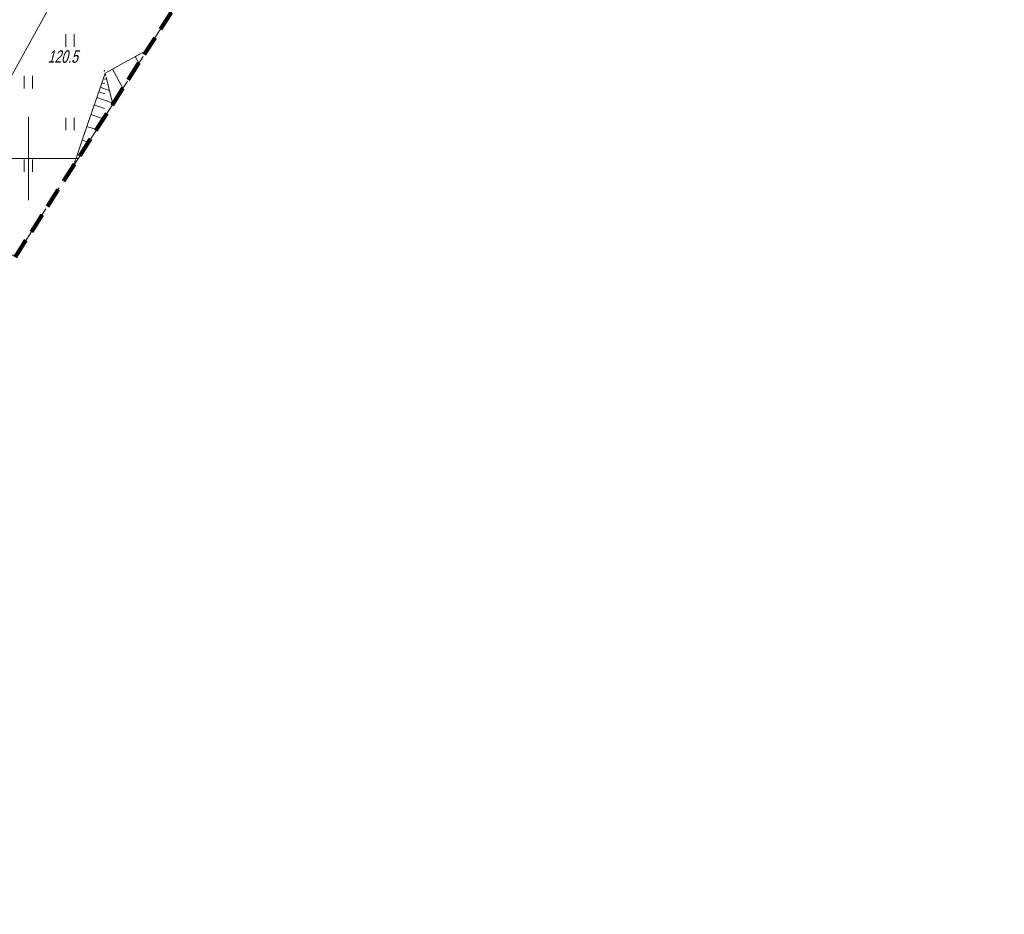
# Model space of a CAD drawing. Extents: x 7463256 to 7464485, y 5957341 to 5958260.
# Tile 115 of 256: x 7463749 to 7463808, y 5957455 to 5957508. Entities that reach past the tile are written whole.
import ezdxf

# ---------------------------------------------------------------- set-up
doc = ezdxf.new("R2010")
doc.units = 0
doc.header["$MEASUREMENT"] = 0
for name, pattern in [('4', [1.8, 1.2, -0.6]), ('mz1.0_0.5', [1.5, 1, -0.5]), ('mz1.25_0.5', [1.75, 1.25, -0.5])]:
    doc.linetypes.add(name, pattern=pattern)
doc.layers.get('0').update_dxf_attribs({"color": 2, "linetype": 'CONTINUOUS', "lineweight": 5})
for name, color, linetype in [('000 Inne (niezydentyfikowane)', 7, 'CONTINUOUS'), ('Obszar opracowania', 7, 'CONTINUOUS'), ('przewód wodociągowy (linia)', 7, 'CONTINUOUS'), ('punkt wysokościowy naturalny', 7, 'CONTINUOUS'), ('punkt wysokościowy naturalny-Atr2', 7, 'CONTINUOUS'), ('skarpa nieumocniona (powierzchnia)', 7, 'CONTINUOUS'), ('trawnik (powierzchnia)', 7, 'CONTINUOUS'), ('trawnik (powierzchnia) - symbol', 7, 'CONTINUOUS'), ('Wstawianie ramki sekcyjnej z opisem', 7, 'CONTINUOUS')]:
    doc.layers.add(name, color=color, linetype=linetype)
doc.styles.get("Standard").update_dxf_attribs({"font": 'txt', "width": 0.75})

# ---------------------------------------------------------------- blocks, each defined once
blk = doc.blocks.new('PW01')
at = {"linetype": 'Continuous', "lineweight": 13}
h = blk.add_hatch(color=0, dxfattribs=at)
edge = h.paths.add_edge_path()
edge.add_arc((0, 0), 0.045, 0, 360)
blk = doc.blocks.new('TU04')
at = {"color": 0, "linetype": 'Continuous', "lineweight": 13}
for p, q in [((0, 0), (0, 0.75)), ((0.5, 0), (0.5, 0.75))]:
    blk.add_line(p, q, dxfattribs=at)

msp = doc.modelspace()

# ---------------------------------------------------------------- linework, layer by layer
at = {"layer": '000 Inne (niezydentyfikowane)', "color": 7, "linetype": 'Continuous', "lineweight": 13}
for p, q in [((7463756.4, 5957506.1), (7463756.612, 5957505.711)), ((7463755.03, 5957505.35), (7463755.654, 5957504.209)), ((7463754.48, 5957504.79), (7463754.68, 5957504.72)), ((7463754.57, 5957505.06), (7463754.59, 5957505.05)), ((7463754.3, 5957504.27), (7463754.84, 5957504.08)), ((7463754.39, 5957504.53), (7463754.58, 5957504.47)), ((7463754.09, 5957503.66), (7463755.02, 5957503.34)), ((7463754.21, 5957504), (7463754.57, 5957503.88)), ((7463753.94, 5957503.21), (7463754.55, 5957503)), ((7463753.74, 5957502.64), (7463754.489, 5957502.381)), ((7463753.5, 5957501.92), (7463754.071, 5957501.724)), ((7463753.22, 5957501.1), (7463753.592, 5957500.973)), ((7463752.92, 5957500.22), (7463753.077, 5957500.165))]:
    msp.add_line(p, q, dxfattribs=at)
at = {"layer": 'Obszar opracowania', "color": 132, "linetype": '4', "lineweight": 200, "flags": 128}
msp.add_lwpolyline([(7463648.63, 5957598.42), (7463381.17, 5957559), (7463352.31, 5957567.45), (7463255.88, 5957568.85), (7463280.41, 5957340.9), (7463468.95, 5957378.08), (7463536.66, 5957509.53), (7463626.95, 5957460.4), (7463653.5, 5957411.27), (7463734.5, 5957471.02), (7463879.22, 5957698.07), (7464314.97, 5957939.96), (7464470.72, 5957945.23), (7464483.34, 5958244.06), (7464262.86, 5958260.06), (7464240.11, 5958013.73), (7463789.91, 5957739.13), (7463712.41, 5957593.35)], close=True, dxfattribs=at)
at = {"layer": 'przewód wodociągowy (linia)', "color": 5, "linetype": 'Continuous', "lineweight": 18, "flags": 128}
msp.add_lwpolyline([(7463727.262, 5957465.681), (7463729.69, 5957470.2), (7463733.88, 5957477.75), (7463739.47, 5957487.76), (7463747.08, 5957501.54), (7463752.73, 5957511.78), (7463760.43, 5957525.58), (7463762.63, 5957529.58), (7463744.92, 5957538.92), (7463733.72, 5957544.81), (7463739, 5957553.91), (7463745.22, 5957565.14), (7463751.42, 5957576.14), (7463752.48, 5957577.83)], dxfattribs=at)
at = {"layer": 'skarpa nieumocniona (powierzchnia)', "color": 7, "linetype": 'mz1.25_0.5', "lineweight": 18, "flags": 128}
for points in [[(7463755.05, 5957503.25), (7463754.59, 5957505.11), (7463757.11, 5957506.49)], [(7463755.05, 5957503.25), (7463752.69, 5957499.56), (7463754.59, 5957505.11)]]:
    msp.add_lwpolyline(points, close=True, dxfattribs=at)
at = {"layer": 'trawnik (powierzchnia)', "color": 7, "linetype": 'mz1.0_0.5', "lineweight": 18, "flags": 128}
msp.add_lwpolyline([(7463736.45, 5957541.47), (7463752.42, 5957530.74), (7463766.76, 5957521.64), (7463757.11, 5957506.49), (7463754.59, 5957505.11), (7463752.69, 5957499.56), (7463749.27, 5957494.19), (7463738.83, 5957494.36), (7463704.74, 5957506.57), (7463715.87, 5957522.25), (7463721.56, 5957526.83), (7463730.28, 5957540.09), (7463732.27, 5957542.99)], close=True, dxfattribs=at)
at = {"layer": 'Wstawianie ramki sekcyjnej z opisem', "color": 7, "linetype": 'Continuous', "lineweight": 13, "flags": 128}
for points in [[(7463750, 5957500), (7463750, 5957502.5)], [(7463752.972, 5957500), (7463600, 5957500), (7463600, 5957475.064)], [(7463600, 5957500), (7463752.972, 5957500)], [(7463747.5, 5957500), (7463752.5, 5957500)], [(7463747.5, 5957500), (7463752.5, 5957500)], [(7463750, 5957497.5), (7463750, 5957500)]]:
    msp.add_lwpolyline(points, dxfattribs=at)

# ---------------------------------------------------------------- block references
at = {"layer": 'punkt wysokościowy naturalny', "color": 7, "linetype": 'Continuous', "lineweight": 13}
msp.add_blockref('PW01', (7463754.54, 5957505.25), dxfattribs=at)
at = {"layer": 'trawnik (powierzchnia) - symbol', "color": 7, "linetype": 'Continuous', "lineweight": 18}
for p in [(7463752.24, 5957506.69), (7463749.74, 5957504.19), (7463752.24, 5957501.69), (7463749.74, 5957499.19)]:
    msp.add_blockref('TU04', p, dxfattribs=at)

# ---------------------------------------------------------------- texts
at = {"layer": 'punkt wysokościowy naturalny-Atr2', "color": 7, "oblique": 15, "width": 0.72}
msp.add_text('120.5', height=0.75, dxfattribs=at).set_placement((7463751.15, 5957505.73))

doc.saveas('drawing.dxf')
